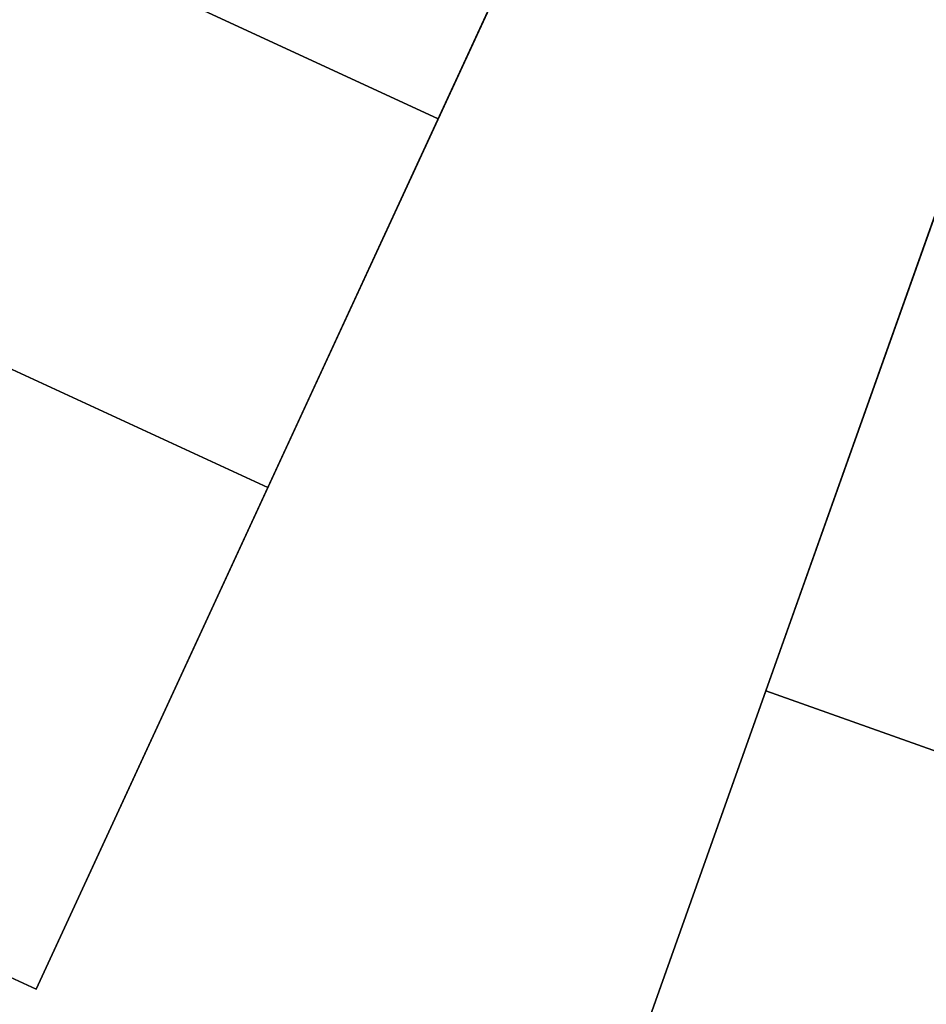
# Model space of a CAD drawing. Header units: millimetres. Extents: x 217.4 to 265.9, y 243.1 to 291.5.
# Tile 82 of 256: x 232.352 to 232.825, y 244.898 to 245.411. Entities that reach past the tile are written whole.
import ezdxf

# ---------------------------------------------------------------- set-up
doc = ezdxf.new("R2010")
doc.units = ezdxf.units.MM
doc.header["$MEASUREMENT"] = 0
doc.layers.add('TULIPA', color=7, linetype='Continuous', true_color=0x000000)

msp = doc.modelspace()

# ---------------------------------------------------------------- meshes
at = {"layer": 'TULIPA', "color": 43}
mesh = msp.add_polyface(dxfattribs=at)
corners = [(230.63591, 245.70227, -6.22964), (232.36092, 244.90584, -6.22964), (230.84537, 246.15594, -6.24709), (232.57039, 245.35951, -6.24709), (231.05482, 246.60962, -6.26454), (232.77985, 245.81319, -6.26454)]
mesh.append_faces([[corners[k] for k in face] for face in [(3, 1, 0, 2), (5, 3, 2, 4)]], dxfattribs={"color": 43})
mesh = msp.add_polyface(dxfattribs=at)
corners = [(232.60231, 245.42865, 10.26031), (233.02122, 246.336, 10.22541), (232.48161, 245.16724, 2.01533), (232.90053, 246.07458, 1.98043), (232.36092, 244.90584, -6.22964), (232.77985, 245.81319, -6.26454), (232.95247, 246.18707, 5.52827), (232.74287, 245.73312, 5.52827), (232.7458, 245.73946, 5.72815), (232.9554, 246.19341, 5.72815)]
mesh.append_faces([[corners[k] for k in face] for face in [(5, 3, 2, 4), (1, 0, 8, 8), (2, 8, 0, 0), (8, 9, 1, 1), (3, 7, 2, 2), (8, 2, 7, 7), (7, 3, 6, 6)]], dxfattribs={"color": 43})
mesh = msp.add_polyface(dxfattribs=at)
corners = [(232.83762, 245.33273, 10.26031), (232.64479, 244.79015, -6.22964), (233.1723, 246.27443, 10.22541), (232.97946, 245.73183, -6.26454), (233.11971, 246.12645, 5.72815), (232.95227, 245.65532, 5.72815), (232.94992, 245.64874, 5.52827), (233.11737, 246.11987, 5.52827)]
mesh.append_faces([[corners[k] for k in face] for face in [(6, 0, 5, 5), (2, 5, 0, 0), (3, 1, 6, 6), (0, 6, 1, 1), (5, 2, 4, 4), (6, 7, 3, 3)]], dxfattribs={"color": 43})
mesh = msp.add_polyface(dxfattribs=at)
corners = [(230.87729, 246.22508, 10.26031), (232.60231, 245.42865, 10.26031), (230.75659, 245.96367, 2.01533), (232.48161, 245.16724, 2.01533), (230.63591, 245.70227, -6.22964), (232.36092, 244.90584, -6.22964)]
mesh.append_faces([[corners[k] for k in face] for face in [(3, 1, 0, 2), (5, 3, 2, 4)]], dxfattribs={"color": 43})
mesh = msp.add_polyface(dxfattribs=at)
corners = [(232.64479, 244.79015, -6.22964), (234.43507, 244.15387, -6.22964), (232.97946, 245.73183, -6.26454), (234.76976, 245.09557, -6.26454)]
mesh.append_faces([[corners[k] for k in face] for face in [(3, 1, 0, 2)]], dxfattribs={"color": 43})
mesh = msp.add_polyface(dxfattribs=at)
corners = [(232.83762, 245.33273, 10.26031), (234.62791, 244.69646, 10.26031), (232.7412, 245.06143, 2.01533), (234.53149, 244.42517, 2.01533), (232.64479, 244.79015, -6.22964), (234.43507, 244.15387, -6.22964)]
mesh.append_faces([[corners[k] for k in face] for face in [(3, 1, 0, 2), (5, 3, 2, 4)]], dxfattribs={"color": 43})

doc.saveas('drawing.dxf')
